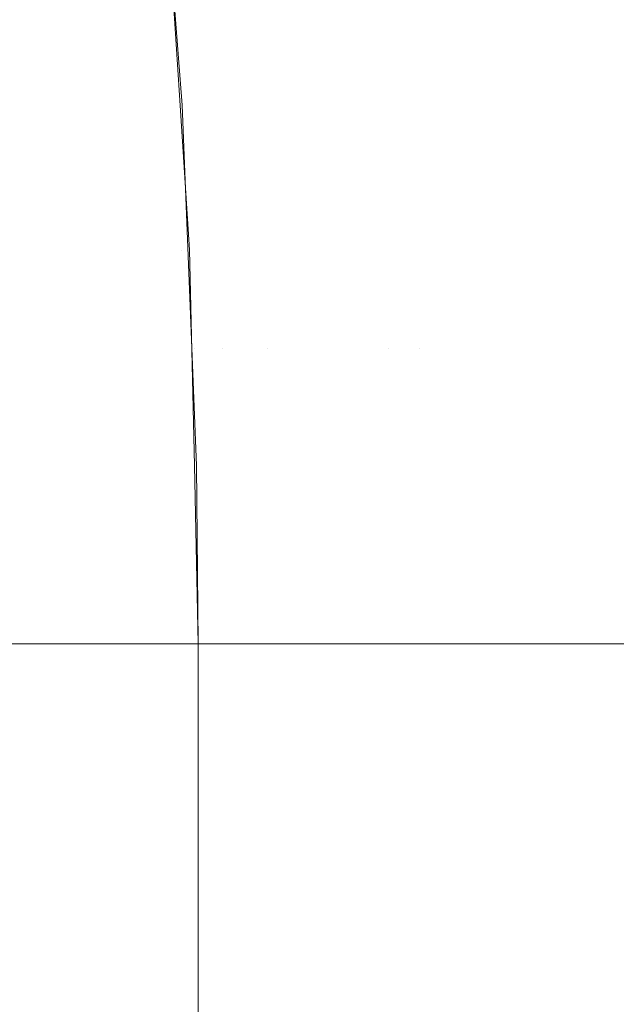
# Model space of a CAD drawing. Header units: centimetres. Extents: x -26.3 to 27.5, y 4.8 to 73.5.
# Tile 177 of 256: x -8.18852 to -8.18191, y 6.49622 to 6.50712. Entities that reach past the tile are written whole.
import ezdxf

# ---------------------------------------------------------------- set-up
doc = ezdxf.new("R2010")
doc.units = ezdxf.units.CM
doc.header["$LTSCALE"] = 2.54
doc.layers.add('Lucido design-1', color=7, linetype='Continuous')

# ---------------------------------------------------------------- blocks, each defined once
blk = doc.blocks.new('Gruppo-3-1')
at = {"color": 7, "linetype": 'Continuous', "lineweight": 9}
for points, invisible_edges in [([(-8.186918, 6.508927, -1479.714839), (-8.187033, 6.510157, -1479.514839), (-8.186715, 6.506173, -1479.514839)], 9), ([(-8.186739, 6.506752, -1479.513233), (-8.186715, 6.506173, -1479.514839), (-8.187033, 6.510157, -1479.514839), (-8.187006, 6.510014, -1479.513228)], 13), ([(-8.186918, 6.508927, -1515.814839), (-8.187033, 6.510157, -1515.614839), (-8.186715, 6.506173, -1515.614839)], 9), ([(-8.186739, 6.506752, -1515.613233), (-8.186715, 6.506173, -1515.614839), (-8.187033, 6.510157, -1515.614839), (-8.187006, 6.510014, -1515.613228)], 13), ([(-8.187006, 6.510014, -1479.513228), (-8.186967, 6.510014, -1479.511618), (-8.1867, 6.506752, -1479.511627), (-8.186739, 6.506752, -1479.513233)], 15), ([(-8.187006, 6.510014, -1515.613228), (-8.186967, 6.510014, -1515.611618), (-8.1867, 6.506752, -1515.611627), (-8.186739, 6.506752, -1515.613233)], 15), ([(-8.186636, 6.506752, -1479.510022), (-8.1867, 6.506752, -1479.511627), (-8.186967, 6.510014, -1479.511618), (-8.186903, 6.510014, -1479.510009)], 15), ([(-8.186636, 6.506752, -1515.610022), (-8.1867, 6.506752, -1515.611627), (-8.186967, 6.510014, -1515.611618), (-8.186903, 6.510014, -1515.610009)], 15), ([(-8.186903, 6.510014, -1479.510009), (-8.186812, 6.510014, -1479.508401), (-8.186546, 6.506752, -1479.508418), (-8.186636, 6.506752, -1479.510022)], 15), ([(-8.186903, 6.510014, -1515.610009), (-8.186812, 6.510014, -1515.608401), (-8.186546, 6.506752, -1515.608418), (-8.186636, 6.506752, -1515.610022)], 15), ([(-8.18643, 6.506752, -1479.506816), (-8.186546, 6.506752, -1479.508418), (-8.186812, 6.510014, -1479.508401), (-8.186696, 6.510014, -1479.506794)], 15), ([(-8.18643, 6.506752, -1515.606816), (-8.186546, 6.506752, -1515.608418), (-8.186812, 6.510014, -1515.608401), (-8.186696, 6.510014, -1515.606794)], 15), ([(-8.186696, 6.510014, -1479.506794), (-8.186555, 6.510014, -1479.50519), (-8.186288, 6.506752, -1479.505216), (-8.18643, 6.506752, -1479.506816)], 15), ([(-8.186696, 6.510014, -1515.606794), (-8.186555, 6.510014, -1515.60519), (-8.186288, 6.506752, -1515.605216), (-8.18643, 6.506752, -1515.606816)], 15), ([(-8.186121, 6.506752, -1479.503618), (-8.186288, 6.506752, -1479.505216), (-8.186555, 6.510014, -1479.50519), (-8.186387, 6.510014, -1479.503588)], 15), ([(-8.186121, 6.506752, -1515.603618), (-8.186288, 6.506752, -1515.605216), (-8.186555, 6.510014, -1515.60519), (-8.186387, 6.510014, -1515.603588)], 15), ([(-8.186387, 6.510014, -1479.503588), (-8.186194, 6.510014, -1479.50199), (-8.185929, 6.506752, -1479.502024), (-8.186121, 6.506752, -1479.503618)], 15), ([(-8.186387, 6.510014, -1515.603588), (-8.186194, 6.510014, -1515.60199), (-8.185929, 6.506752, -1515.602024), (-8.186121, 6.506752, -1515.603618)], 15), ([(-8.18571, 6.506752, -1479.500432), (-8.185929, 6.506752, -1479.502024), (-8.186194, 6.510014, -1479.50199), (-8.185975, 6.510014, -1479.500393)], 15), ([(-8.18571, 6.506752, -1515.600432), (-8.185929, 6.506752, -1515.602024), (-8.186194, 6.510014, -1515.60199), (-8.185975, 6.510014, -1515.600393)], 15), ([(-8.185975, 6.510014, -1479.500393), (-8.185731, 6.510014, -1479.498802), (-8.185467, 6.506752, -1479.498845), (-8.18571, 6.506752, -1479.500432)], 15), ([(-8.185975, 6.510014, -1515.600393), (-8.185731, 6.510014, -1515.598802), (-8.185467, 6.506752, -1515.598845), (-8.18571, 6.506752, -1515.600432)], 15), ([(-8.185198, 6.506752, -1479.49726), (-8.185467, 6.506752, -1479.498845), (-8.185731, 6.510014, -1479.498802), (-8.185461, 6.510014, -1479.497213)], 15), ([(-8.185198, 6.506752, -1515.59726), (-8.185467, 6.506752, -1515.598845), (-8.185731, 6.510014, -1515.598802), (-8.185461, 6.510014, -1515.597213)], 15), ([(-8.185461, 6.510014, -1479.497213), (-8.185166, 6.510014, -1479.495631), (-8.184903, 6.506752, -1479.495682), (-8.185198, 6.506752, -1479.49726)], 15), ([(-8.185461, 6.510014, -1515.597213), (-8.185166, 6.510014, -1515.595631), (-8.184903, 6.506752, -1515.595682), (-8.185198, 6.506752, -1515.59726)], 15), ([(-8.184584, 6.506752, -1479.494107), (-8.184903, 6.506752, -1479.495682), (-8.185166, 6.510014, -1479.495631), (-8.184845, 6.510014, -1479.494051)], 15), ([(-8.184584, 6.506752, -1515.594107), (-8.184903, 6.506752, -1515.595682), (-8.185166, 6.510014, -1515.595631), (-8.184845, 6.510014, -1515.594051)], 15), ([(-8.184845, 6.510014, -1479.494051), (-8.1845, 6.510014, -1479.49248), (-8.184239, 6.506752, -1479.492539), (-8.184584, 6.506752, -1479.494107)], 15), ([(-8.184845, 6.510014, -1515.594051), (-8.1845, 6.510014, -1515.59248), (-8.184239, 6.506752, -1515.592539), (-8.184584, 6.506752, -1515.594107)], 15), ([(-8.183869, 6.506752, -1479.490975), (-8.184239, 6.506752, -1479.492539), (-8.1845, 6.510014, -1479.49248), (-8.184128, 6.510014, -1479.490911)], 15), ([(-8.183869, 6.506752, -1515.590975), (-8.184239, 6.506752, -1515.592539), (-8.1845, 6.510014, -1515.59248), (-8.184128, 6.510014, -1515.590911)], 15), ([(-8.184128, 6.510014, -1479.490911), (-8.183733, 6.510014, -1479.489351), (-8.183474, 6.506752, -1479.489419), (-8.183869, 6.506752, -1479.490975)], 15), ([(-8.184128, 6.510014, -1515.590911), (-8.183733, 6.510014, -1515.589351), (-8.183474, 6.506752, -1515.589419), (-8.183869, 6.506752, -1515.590975)], 15), ([(-8.183054, 6.506752, -1479.487867), (-8.183474, 6.506752, -1479.489419), (-8.183733, 6.510014, -1479.489351), (-8.183311, 6.510014, -1479.487795)], 15), ([(-8.183054, 6.506752, -1515.587867), (-8.183474, 6.506752, -1515.589419), (-8.183733, 6.510014, -1515.589351), (-8.183311, 6.510014, -1515.587795)], 15), ([(-8.183311, 6.510014, -1479.487795), (-8.182866, 6.510014, -1479.486249), (-8.182609, 6.506752, -1479.486325), (-8.183054, 6.506752, -1479.487867)], 15), ([(-8.183311, 6.510014, -1515.587795), (-8.182866, 6.510014, -1515.586249), (-8.182609, 6.506752, -1515.586325), (-8.183054, 6.506752, -1515.587867)], 15), ([(-8.182139, 6.506752, -1479.484787), (-8.182609, 6.506752, -1479.486325), (-8.182866, 6.510014, -1479.486249), (-8.182395, 6.510014, -1479.484707)], 15), ([(-8.182139, 6.506752, -1515.584787), (-8.182609, 6.506752, -1515.586325), (-8.182866, 6.510014, -1515.586249), (-8.182395, 6.510014, -1515.584707)], 15), ([(-8.182395, 6.510014, -1479.484707), (-8.1819, 6.510014, -1479.483176), (-8.181646, 6.506752, -1479.483261), (-8.182139, 6.506752, -1479.484787)], 15), ([(-8.182395, 6.510014, -1515.584707), (-8.1819, 6.510014, -1515.583176), (-8.181646, 6.506752, -1515.583261), (-8.182139, 6.506752, -1515.584787)], 15), ([(-8.187713, 6.508858, -1479.727446), (-8.18743, 6.504539, -1479.727446), (-8.188035, 6.504513, -1479.731535), (-8.188316, 6.508805, -1479.731535)], 15), ([(-8.187713, 6.508858, -1515.827446), (-8.18743, 6.504539, -1515.827446), (-8.188035, 6.504513, -1515.831535), (-8.188316, 6.508805, -1515.831535)], 15), ([(-8.187278, 6.508896, -1479.723331), (-8.186993, 6.504558, -1479.723331), (-8.18743, 6.504539, -1479.727446), (-8.187713, 6.508858, -1479.727446)], 15), ([(-8.187278, 6.508896, -1515.823331), (-8.186993, 6.504558, -1515.823331), (-8.18743, 6.504539, -1515.827446), (-8.187713, 6.508858, -1515.827446)], 15), ([(-8.187013, 6.508919, -1479.719199), (-8.186728, 6.50457, -1479.719199), (-8.186993, 6.504558, -1479.723331), (-8.187278, 6.508896, -1479.723331)], 15), ([(-8.187013, 6.508919, -1515.819199), (-8.186728, 6.50457, -1515.819199), (-8.186993, 6.504558, -1515.823331), (-8.187278, 6.508896, -1515.823331)], 15), ([(-8.186728, 6.50457, -1479.719199), (-8.187013, 6.508919, -1479.719199), (-8.186918, 6.508928, -1479.714839), (-8.186737, 6.506171, -1479.714839)], 11), ([(-8.186728, 6.50457, -1515.819199), (-8.187013, 6.508919, -1515.819199), (-8.186918, 6.508928, -1515.814839), (-8.186737, 6.506171, -1515.814839)], 11), ([(-8.186715, 6.506173, -1479.514839), (-8.186737, 6.506171, -1479.714839), (-8.186918, 6.508927, -1479.714839)], 9), ([(-8.186715, 6.506173, -1515.614839), (-8.186737, 6.506171, -1515.814839), (-8.186918, 6.508927, -1515.814839)], 9), ([(-8.188316, 6.508805, -1479.731535), (-8.188035, 6.504513, -1479.731535), (-8.188808, 6.504479, -1479.735592), (-8.189087, 6.508738, -1479.735592)], 15), ([(-8.188316, 6.508805, -1515.831535), (-8.188035, 6.504513, -1515.831535), (-8.188808, 6.504479, -1515.835592), (-8.189087, 6.508738, -1515.835592)], 15), ([(-25.986537, 6.508431, -1479.015177), (-25.986537, 6.504573, -1479.014943), (27.113463, 6.504573, -1479.014943), (27.113463, 6.508431, -1479.015177)], 10), ([(-25.986537, 6.508431, -1515.115177), (-25.986537, 6.504573, -1515.114943), (27.113463, 6.504573, -1515.114943), (27.113463, 6.508431, -1515.115177)], 10), ([(-8.186739, 6.506752, -1479.513233), (-8.1867, 6.506752, -1479.511627), (-8.18654, 6.503484, -1479.511632), (-8.186578, 6.503484, -1479.513235)], 15), ([(-8.186715, 6.506173, -1479.514839), (-8.186739, 6.506752, -1479.513233), (-8.186578, 6.503484, -1479.513235)], 11), ([(-8.186739, 6.506752, -1515.613233), (-8.1867, 6.506752, -1515.611627), (-8.18654, 6.503484, -1515.611632), (-8.186578, 6.503484, -1515.613235)], 15), ([(-8.186715, 6.506173, -1515.614839), (-8.186739, 6.506752, -1515.613233), (-8.186578, 6.503484, -1515.613235)], 11), ([(-8.186475, 6.503484, -1479.510029), (-8.18654, 6.503484, -1479.511632), (-8.1867, 6.506752, -1479.511627), (-8.186636, 6.506752, -1479.510022)], 15), ([(-8.186475, 6.503484, -1515.610029), (-8.18654, 6.503484, -1515.611632), (-8.1867, 6.506752, -1515.611627), (-8.186636, 6.506752, -1515.610022)], 15), ([(-8.186636, 6.506752, -1479.510022), (-8.186546, 6.506752, -1479.508418), (-8.186385, 6.503484, -1479.508429), (-8.186475, 6.503484, -1479.510029)], 15), ([(-8.186636, 6.506752, -1515.610022), (-8.186546, 6.506752, -1515.608418), (-8.186385, 6.503484, -1515.608429), (-8.186475, 6.503484, -1515.610029)], 15), ([(-8.18627, 6.503484, -1479.506829), (-8.186385, 6.503484, -1479.508429), (-8.186546, 6.506752, -1479.508418), (-8.18643, 6.506752, -1479.506816)], 15), ([(-8.18627, 6.503484, -1515.606829), (-8.186385, 6.503484, -1515.608429), (-8.186546, 6.506752, -1515.608418), (-8.18643, 6.506752, -1515.606816)], 15), ([(-8.18643, 6.506752, -1479.506816), (-8.186288, 6.506752, -1479.505216), (-8.186129, 6.503484, -1479.505232), (-8.18627, 6.503484, -1479.506829)], 15), ([(-8.18643, 6.506752, -1515.606816), (-8.186288, 6.506752, -1515.605216), (-8.186129, 6.503484, -1515.605232), (-8.18627, 6.503484, -1515.606829)], 15), ([(-8.185962, 6.503484, -1479.503636), (-8.186129, 6.503484, -1479.505232), (-8.186288, 6.506752, -1479.505216), (-8.186121, 6.506752, -1479.503618)], 15), ([(-8.185962, 6.503484, -1515.603636), (-8.186129, 6.503484, -1515.605232), (-8.186288, 6.506752, -1515.605216), (-8.186121, 6.506752, -1515.603618)], 15), ([(-8.186121, 6.506752, -1479.503618), (-8.185929, 6.506752, -1479.502024), (-8.185769, 6.503484, -1479.502044), (-8.185962, 6.503484, -1479.503636)], 15), ([(-8.186121, 6.506752, -1515.603618), (-8.185929, 6.506752, -1515.602024), (-8.185769, 6.503484, -1515.602044), (-8.185962, 6.503484, -1515.603636)], 15), ([(-8.185552, 6.503484, -1479.500455), (-8.185769, 6.503484, -1479.502044), (-8.185929, 6.506752, -1479.502024), (-8.18571, 6.506752, -1479.500432)], 15), ([(-8.185552, 6.503484, -1515.600455), (-8.185769, 6.503484, -1515.602044), (-8.185929, 6.506752, -1515.602024), (-8.18571, 6.506752, -1515.600432)], 15), ([(-8.18571, 6.506752, -1479.500432), (-8.185467, 6.506752, -1479.498845), (-8.185308, 6.503484, -1479.49887), (-8.185552, 6.503484, -1479.500455)], 15), ([(-8.18571, 6.506752, -1515.600432), (-8.185467, 6.506752, -1515.598845), (-8.185308, 6.503484, -1515.59887), (-8.185552, 6.503484, -1515.600455)], 15), ([(-8.18504, 6.503484, -1479.497288), (-8.185308, 6.503484, -1479.49887), (-8.185467, 6.506752, -1479.498845), (-8.185198, 6.506752, -1479.49726)], 15), ([(-8.18504, 6.503484, -1515.597288), (-8.185308, 6.503484, -1515.59887), (-8.185467, 6.506752, -1515.598845), (-8.185198, 6.506752, -1515.59726)], 15), ([(-8.185198, 6.506752, -1479.49726), (-8.184903, 6.506752, -1479.495682), (-8.184746, 6.503484, -1479.495713), (-8.18504, 6.503484, -1479.497288)], 15), ([(-8.185198, 6.506752, -1515.59726), (-8.184903, 6.506752, -1515.595682), (-8.184746, 6.503484, -1515.595713), (-8.18504, 6.503484, -1515.597288)], 15), ([(-8.184426, 6.503484, -1479.49414), (-8.184746, 6.503484, -1479.495713), (-8.184903, 6.506752, -1479.495682), (-8.184584, 6.506752, -1479.494107)], 15), ([(-8.184426, 6.503484, -1515.59414), (-8.184746, 6.503484, -1515.595713), (-8.184903, 6.506752, -1515.595682), (-8.184584, 6.506752, -1515.594107)], 15), ([(-8.184584, 6.506752, -1479.494107), (-8.184239, 6.506752, -1479.492539), (-8.184082, 6.503484, -1479.492575), (-8.184426, 6.503484, -1479.49414)], 15), ([(-8.184584, 6.506752, -1515.594107), (-8.184239, 6.506752, -1515.592539), (-8.184082, 6.503484, -1515.592575), (-8.184426, 6.503484, -1515.59414)], 15), ([(-8.183713, 6.503484, -1479.491013), (-8.184082, 6.503484, -1479.492575), (-8.184239, 6.506752, -1479.492539), (-8.183869, 6.506752, -1479.490975)], 15), ([(-8.183713, 6.503484, -1515.591013), (-8.184082, 6.503484, -1515.592575), (-8.184239, 6.506752, -1515.592539), (-8.183869, 6.506752, -1515.590975)], 15), ([(-8.183869, 6.506752, -1479.490975), (-8.183474, 6.506752, -1479.489419), (-8.183319, 6.503484, -1479.48946), (-8.183713, 6.503484, -1479.491013)], 15), ([(-8.183869, 6.506752, -1515.590975), (-8.183474, 6.506752, -1515.589419), (-8.183319, 6.503484, -1515.58946), (-8.183713, 6.503484, -1515.591013)], 15), ([(-8.182899, 6.503484, -1479.48791), (-8.183319, 6.503484, -1479.48946), (-8.183474, 6.506752, -1479.489419), (-8.183054, 6.506752, -1479.487867)], 15), ([(-8.182899, 6.503484, -1515.58791), (-8.183319, 6.503484, -1515.58946), (-8.183474, 6.506752, -1515.589419), (-8.183054, 6.506752, -1515.587867)], 15), ([(-8.183054, 6.506752, -1479.487867), (-8.182609, 6.506752, -1479.486325), (-8.182456, 6.503484, -1479.486371), (-8.182899, 6.503484, -1479.48791)], 15), ([(-8.183054, 6.506752, -1515.587867), (-8.182609, 6.506752, -1515.586325), (-8.182456, 6.503484, -1515.586371), (-8.182899, 6.503484, -1515.58791)], 15), ([(-8.181986, 6.503484, -1479.484835), (-8.182456, 6.503484, -1479.486371), (-8.182609, 6.506752, -1479.486325), (-8.182139, 6.506752, -1479.484787)], 15), ([(-8.181986, 6.503484, -1515.584835), (-8.182456, 6.503484, -1515.586371), (-8.182609, 6.506752, -1515.586325), (-8.182139, 6.506752, -1515.584787)], 15), ([(-8.182139, 6.506752, -1479.484787), (-8.181646, 6.506752, -1479.483261), (-8.181494, 6.503484, -1479.483311), (-8.181986, 6.503484, -1479.484835)], 15), ([(-8.182139, 6.506752, -1515.584787), (-8.181646, 6.506752, -1515.583261), (-8.181494, 6.503484, -1515.583311), (-8.181986, 6.503484, -1515.584835)], 15), ([(-8.186633, 6.504574, -1479.714839), (-8.186737, 6.506171, -1479.714839), (-8.186715, 6.506173, -1479.514839)], 10), ([(-8.186633, 6.504574, -1515.814839), (-8.186737, 6.506171, -1515.814839), (-8.186715, 6.506173, -1515.614839)], 10), ([(-8.186737, 6.506171, -1479.714839), (-8.186633, 6.504574, -1479.714839), (-8.186728, 6.50457, -1479.719199)], 10), ([(-8.186737, 6.506171, -1515.814839), (-8.186633, 6.504574, -1515.814839), (-8.186728, 6.50457, -1515.819199)], 10), ([(-8.186715, 6.506173, -1479.514839), (-8.186608, 6.503483, -1479.514839), (-8.186633, 6.504574, -1479.714839)], 10), ([(-8.186578, 6.503484, -1479.513235), (-8.186608, 6.503483, -1479.514839), (-8.186715, 6.506173, -1479.514839)], 9), ([(-8.186715, 6.506173, -1515.614839), (-8.186608, 6.503483, -1515.614839), (-8.186633, 6.504574, -1515.814839)], 10), ([(-8.186578, 6.503484, -1515.613235), (-8.186608, 6.503483, -1515.614839), (-8.186715, 6.506173, -1515.614839)], 9), ([(27.113463, 6.504128, -1479.014916), (27.113463, 6.504573, -1479.014943), (-25.986537, 6.504573, -1479.014943), (-25.986537, 6.504128, -1479.014916)], 10), ([(27.113463, 6.504128, -1515.114916), (27.113463, 6.504573, -1515.114943), (-25.986537, 6.504573, -1515.114943), (-25.986537, 6.504128, -1515.114916)], 10), ([(-8.188035, 6.504513, -1479.731535), (-8.187941, 6.500212, -1479.731535), (-8.188715, 6.500212, -1479.735592), (-8.188808, 6.504479, -1479.735592)], 13), ([(-8.188035, 6.504513, -1515.831535), (-8.187941, 6.500212, -1515.831535), (-8.188715, 6.500212, -1515.835592), (-8.188808, 6.504479, -1515.835592)], 13), ([(-8.18743, 6.504539, -1479.727446), (-8.187335, 6.500212, -1479.727446), (-8.187941, 6.500212, -1479.731535), (-8.188035, 6.504513, -1479.731535)], 13), ([(-8.18743, 6.504539, -1515.827446), (-8.187335, 6.500212, -1515.827446), (-8.187941, 6.500212, -1515.831535), (-8.188035, 6.504513, -1515.831535)], 13), ([(-8.186993, 6.504558, -1479.723331), (-8.186899, 6.500212, -1479.723331), (-8.187335, 6.500212, -1479.727446), (-8.18743, 6.504539, -1479.727446)], 13), ([(-8.186993, 6.504558, -1515.823331), (-8.186899, 6.500212, -1515.823331), (-8.187335, 6.500212, -1515.827446), (-8.18743, 6.504539, -1515.827446)], 13), ([(-8.186728, 6.50457, -1479.719199), (-8.186632, 6.500212, -1479.719199), (-8.186899, 6.500212, -1479.723331), (-8.186993, 6.504558, -1479.723331)], 13), ([(-8.186728, 6.50457, -1515.819199), (-8.186632, 6.500212, -1515.819199), (-8.186899, 6.500212, -1515.823331), (-8.186993, 6.504558, -1515.823331)], 13), ([(-8.186632, 6.500212, -1479.719199), (-8.186728, 6.50457, -1479.719199), (-8.186633, 6.504574, -1479.714839), (-8.18658, 6.502184, -1479.714839)], 11), ([(-8.186632, 6.500212, -1515.819199), (-8.186728, 6.50457, -1515.819199), (-8.186633, 6.504574, -1515.814839), (-8.18658, 6.502184, -1515.814839)], 11), ([(-8.18658, 6.502184, -1479.714839), (-8.186633, 6.504574, -1479.714839), (-8.186608, 6.503483, -1479.514839)], 10), ([(-8.18658, 6.502184, -1515.814839), (-8.186633, 6.504574, -1515.814839), (-8.186608, 6.503483, -1515.614839)], 10), ([(-25.986537, 6.504128, -1479.014916), (-25.986537, 6.500212, -1479.014839), (27.113463, 6.500212, -1479.014839), (27.113463, 6.504128, -1479.014916)], 8), ([(-25.986537, 6.504128, -1515.114916), (-25.986537, 6.500212, -1515.114839), (27.113463, 6.500212, -1515.114839), (27.113463, 6.504128, -1515.114916)], 8), ([(-8.186557, 6.502184, -1479.514839), (-8.186608, 6.503483, -1479.514839), (-8.186578, 6.503484, -1479.513235)], 10), ([(-8.186557, 6.502184, -1515.614839), (-8.186608, 6.503483, -1515.614839), (-8.186578, 6.503484, -1515.613235)], 10), ([(-8.186608, 6.503483, -1479.514839), (-8.186557, 6.502184, -1479.514839), (-8.18658, 6.502184, -1479.714839)], 10), ([(-8.186608, 6.503483, -1515.614839), (-8.186557, 6.502184, -1515.614839), (-8.18658, 6.502184, -1515.814839)], 10), ([(-8.186557, 6.502184, -1479.514839), (-8.186578, 6.503484, -1479.513235), (-8.186513, 6.500212, -1479.513236)], 11), ([(-8.186578, 6.503484, -1479.513235), (-8.18654, 6.503484, -1479.511632), (-8.18649, 6.500212, -1479.511764), (-8.186513, 6.500212, -1479.513236)], 11), ([(-8.186557, 6.502184, -1515.614839), (-8.186578, 6.503484, -1515.613235), (-8.186513, 6.500212, -1515.613236)], 11), ([(-8.186578, 6.503484, -1515.613235), (-8.18654, 6.503484, -1515.611632), (-8.18649, 6.500212, -1515.611764), (-8.186513, 6.500212, -1515.613236)], 11), ([(-8.186401, 6.500212, -1479.510033), (-8.18649, 6.500212, -1479.511764), (-8.18654, 6.503484, -1479.511632), (-8.186475, 6.503484, -1479.510029)], 14), ([(-8.186401, 6.500212, -1515.610033), (-8.18649, 6.500212, -1515.611764), (-8.18654, 6.503484, -1515.611632), (-8.186475, 6.503484, -1515.610029)], 14), ([(-8.186475, 6.503484, -1479.510029), (-8.186385, 6.503484, -1479.508429), (-8.186276, 6.500212, -1479.507619), (-8.186401, 6.500212, -1479.510033)], 11), ([(-8.186475, 6.503484, -1515.610029), (-8.186385, 6.503484, -1515.608429), (-8.186276, 6.500212, -1515.607619), (-8.186401, 6.500212, -1515.610033)], 11), ([(-8.186276, 6.500212, -1479.507619), (-8.186385, 6.503484, -1479.508429), (-8.18627, 6.503484, -1479.506829)], 11), ([(-8.186276, 6.500212, -1515.607619), (-8.186385, 6.503484, -1515.608429), (-8.18627, 6.503484, -1515.606829)], 11), ([(-8.18627, 6.503484, -1479.506829), (-8.186129, 6.503484, -1479.505232), (-8.186054, 6.500212, -1479.505239), (-8.186276, 6.500212, -1479.507619)], 11), ([(-8.18627, 6.503484, -1515.606829), (-8.186129, 6.503484, -1515.605232), (-8.186054, 6.500212, -1515.605239), (-8.186276, 6.500212, -1515.607619)], 11), ([(-8.18589, 6.500212, -1479.503482), (-8.186054, 6.500212, -1479.505239), (-8.186129, 6.503484, -1479.505232), (-8.185962, 6.503484, -1479.503636)], 14), ([(-8.18589, 6.500212, -1515.603482), (-8.186054, 6.500212, -1515.605239), (-8.186129, 6.503484, -1515.605232), (-8.185962, 6.503484, -1515.603636)], 14), ([(-8.18589, 6.500212, -1479.503482), (-8.185962, 6.503484, -1479.503636), (-8.185769, 6.503484, -1479.502044)], 11), ([(-8.18589, 6.500212, -1515.603482), (-8.185962, 6.503484, -1515.603636), (-8.185769, 6.503484, -1515.602044)], 11), ([(-8.185769, 6.503484, -1479.502044), (-8.185697, 6.500212, -1479.502054), (-8.18589, 6.500212, -1479.503482)], 9), ([(-8.185769, 6.503484, -1515.602044), (-8.185697, 6.500212, -1515.602054), (-8.18589, 6.500212, -1515.603482)], 9), ([(-8.185332, 6.500212, -1479.499361), (-8.185697, 6.500212, -1479.502054), (-8.185769, 6.503484, -1479.502044), (-8.185552, 6.503484, -1479.500455)], 14), ([(-8.185332, 6.500212, -1515.599361), (-8.185697, 6.500212, -1515.602054), (-8.185769, 6.503484, -1515.602044), (-8.185552, 6.503484, -1515.600455)], 14), ([(-8.185552, 6.503484, -1479.500455), (-8.185308, 6.503484, -1479.49887), (-8.185332, 6.500212, -1479.499361)], 11), ([(-8.185552, 6.503484, -1515.600455), (-8.185308, 6.503484, -1515.59887), (-8.185332, 6.500212, -1515.599361)], 11), ([(-8.184966, 6.500212, -1479.497302), (-8.185332, 6.500212, -1479.499361), (-8.185308, 6.503484, -1479.49887), (-8.18504, 6.503484, -1479.497288)], 14), ([(-8.184966, 6.500212, -1515.597302), (-8.185332, 6.500212, -1515.599361), (-8.185308, 6.503484, -1515.59887), (-8.18504, 6.503484, -1515.597288)], 14), ([(-8.18504, 6.503484, -1479.497288), (-8.184746, 6.503484, -1479.495713), (-8.184603, 6.500212, -1479.495264), (-8.184966, 6.500212, -1479.497302)], 11), ([(-8.18504, 6.503484, -1515.597288), (-8.184746, 6.503484, -1515.595713), (-8.184603, 6.500212, -1515.595264), (-8.184966, 6.500212, -1515.597302)], 11), ([(-8.184603, 6.500212, -1479.495264), (-8.184746, 6.503484, -1479.495713), (-8.184426, 6.503484, -1479.49414)], 11), ([(-8.184603, 6.500212, -1515.595264), (-8.184746, 6.503484, -1515.595713), (-8.184426, 6.503484, -1515.59414)], 11), ([(-8.184426, 6.503484, -1479.49414), (-8.184357, 6.500212, -1479.494155), (-8.184603, 6.500212, -1479.495264)], 9), ([(-8.184426, 6.503484, -1515.59414), (-8.184357, 6.500212, -1515.594155), (-8.184603, 6.500212, -1515.595264)], 9), ([(-8.184426, 6.503484, -1479.49414), (-8.184082, 6.503484, -1479.492575), (-8.184011, 6.500212, -1479.492591), (-8.184357, 6.500212, -1479.494155)], 11), ([(-8.184426, 6.503484, -1515.59414), (-8.184082, 6.503484, -1515.592575), (-8.184011, 6.500212, -1515.592591), (-8.184357, 6.500212, -1515.594155)], 11), ([(-8.184082, 6.503484, -1479.492575), (-8.183713, 6.503484, -1479.491013), (-8.183702, 6.500212, -1479.491197)], 11), ([(-8.183702, 6.500212, -1479.491197), (-8.184011, 6.500212, -1479.492591), (-8.184082, 6.503484, -1479.492575)], 10), ([(-8.184082, 6.503484, -1515.592575), (-8.183713, 6.503484, -1515.591013), (-8.183702, 6.500212, -1515.591197)], 11), ([(-8.183702, 6.500212, -1515.591197), (-8.184011, 6.500212, -1515.592591), (-8.184082, 6.503484, -1515.592575)], 10), ([(-8.183713, 6.503484, -1479.491013), (-8.183319, 6.503484, -1479.48946), (-8.183246, 6.500212, -1479.489479), (-8.183702, 6.500212, -1479.491197)], 11), ([(-8.183713, 6.503484, -1515.591013), (-8.183319, 6.503484, -1515.58946), (-8.183246, 6.500212, -1515.589479), (-8.183702, 6.500212, -1515.591197)], 11), ([(-8.182633, 6.500212, -1479.487167), (-8.183246, 6.500212, -1479.489479), (-8.183319, 6.503484, -1479.48946), (-8.182899, 6.503484, -1479.48791)], 14), ([(-8.182633, 6.500212, -1515.587167), (-8.183246, 6.500212, -1515.589479), (-8.183319, 6.503484, -1515.58946), (-8.182899, 6.503484, -1515.58791)], 14), ([(-8.182899, 6.503484, -1479.48791), (-8.182456, 6.503484, -1479.486371), (-8.182633, 6.500212, -1479.487167)], 11), ([(-8.182899, 6.503484, -1515.58791), (-8.182456, 6.503484, -1515.586371), (-8.182633, 6.500212, -1515.587167)], 11), ([(-8.181915, 6.500212, -1479.484858), (-8.182633, 6.500212, -1479.487167), (-8.182456, 6.503484, -1479.486371), (-8.181986, 6.503484, -1479.484835)], 14), ([(-8.181915, 6.500212, -1515.584858), (-8.182633, 6.500212, -1515.587167), (-8.182456, 6.503484, -1515.586371), (-8.181986, 6.503484, -1515.584835)], 14), ([(-8.181986, 6.503484, -1479.484835), (-8.181494, 6.503484, -1479.483311), (-8.181394, 6.500212, -1479.483182), (-8.181915, 6.500212, -1479.484858)], 11), ([(-8.181986, 6.503484, -1515.584835), (-8.181494, 6.503484, -1515.583311), (-8.181394, 6.500212, -1515.583182), (-8.181915, 6.500212, -1515.584858)], 11), ([(-8.18658, 6.502184, -1479.714839), (-8.186537, 6.500212, -1479.714839), (-8.186632, 6.500212, -1479.719199)], 8), ([(-8.18658, 6.502184, -1515.814839), (-8.186537, 6.500212, -1515.814839), (-8.186632, 6.500212, -1515.819199)], 8), ([(-8.186537, 6.500212, -1479.514839), (-8.186537, 6.500212, -1479.714839), (-8.18658, 6.502184, -1479.714839)], 8), ([(-8.18658, 6.502184, -1479.714839), (-8.186557, 6.502184, -1479.514839), (-8.186537, 6.500212, -1479.514839)], 9), ([(-8.18658, 6.502184, -1515.814839), (-8.186557, 6.502184, -1515.614839), (-8.186537, 6.500212, -1515.614839)], 9), ([(-8.186537, 6.500212, -1515.614839), (-8.186537, 6.500212, -1515.814839), (-8.18658, 6.502184, -1515.814839)], 8), ([(-8.186513, 6.500212, -1479.513236), (-8.186537, 6.500212, -1479.514839), (-8.186557, 6.502184, -1479.514839)], 8), ([(-8.186513, 6.500212, -1515.613236), (-8.186537, 6.500212, -1515.614839), (-8.186557, 6.502184, -1515.614839)], 8), ([(-8.188148, 5.300212, -1479.732716), (-8.18873, 5.300212, -1479.735589), (-8.188715, 6.500212, -1479.735592)], 10), ([(-8.188148, 5.300212, -1515.832716), (-8.18873, 5.300212, -1515.835589), (-8.188715, 6.500212, -1515.835592)], 10), ([(-8.188715, 6.500212, -1479.735592), (-8.187941, 6.500212, -1479.731535), (-8.188148, 5.300212, -1479.732716)], 10), ([(-8.188715, 6.500212, -1515.835592), (-8.187941, 6.500212, -1515.831535), (-8.188148, 5.300212, -1515.832716)], 10), ([(-8.187941, 6.500212, -1479.731535), (-8.187958, 5.300212, -1479.731532), (-8.188148, 5.300212, -1479.732716)], 9), ([(-8.187941, 6.500212, -1515.831535), (-8.187958, 5.300212, -1515.831532), (-8.188148, 5.300212, -1515.832716)], 9), ([(-8.187511, 5.300212, -1479.728758), (-8.187958, 5.300212, -1479.731532), (-8.187941, 6.500212, -1479.731535)], 10), ([(-8.187511, 5.300212, -1515.828758), (-8.187958, 5.300212, -1515.831532), (-8.187941, 6.500212, -1515.831535)], 10), ([(-8.187941, 6.500212, -1479.731535), (-8.187335, 6.500212, -1479.727446), (-8.187511, 5.300212, -1479.728758)], 10), ([(-8.187941, 6.500212, -1515.831535), (-8.187335, 6.500212, -1515.827446), (-8.187511, 5.300212, -1515.828758)], 10), ([(-8.187335, 6.500212, -1479.727446), (-8.187353, 5.300212, -1479.727444), (-8.187511, 5.300212, -1479.728758)], 9), ([(-8.187335, 6.500212, -1515.827446), (-8.187353, 5.300212, -1515.827444), (-8.187511, 5.300212, -1515.828758)], 9), ([(-8.187033, 5.300212, -1479.724784), (-8.187353, 5.300212, -1479.727444), (-8.187335, 6.500212, -1479.727446)], 10), ([(-8.187033, 5.300212, -1515.824784), (-8.187353, 5.300212, -1515.827444), (-8.187335, 6.500212, -1515.827446)], 10), ([(-8.187335, 6.500212, -1479.727446), (-8.186899, 6.500212, -1479.723331), (-8.187033, 5.300212, -1479.724784)], 10), ([(-8.187335, 6.500212, -1515.827446), (-8.186899, 6.500212, -1515.823331), (-8.187033, 5.300212, -1515.824784)], 10), ([(-8.186899, 6.500212, -1479.723331), (-8.186917, 5.300212, -1479.72333), (-8.187033, 5.300212, -1479.724784)], 9), ([(-8.186899, 6.500212, -1515.823331), (-8.186917, 5.300212, -1515.82333), (-8.187033, 5.300212, -1515.824784)], 9), ([(-8.186715, 5.300212, -1479.7208), (-8.186917, 5.300212, -1479.72333), (-8.186899, 6.500212, -1479.723331)], 10), ([(-8.186715, 5.300212, -1515.8208), (-8.186917, 5.300212, -1515.82333), (-8.186899, 6.500212, -1515.823331)], 10), ([(-8.186899, 6.500212, -1479.723331), (-8.186632, 6.500212, -1479.719199), (-8.186715, 5.300212, -1479.7208)], 10), ([(-8.186899, 6.500212, -1515.823331), (-8.186632, 6.500212, -1515.819199), (-8.186715, 5.300212, -1515.8208)], 10), ([(-8.186632, 6.500212, -1479.719199), (-8.186652, 5.300212, -1479.719198), (-8.186715, 5.300212, -1479.7208)], 9), ([(-8.186632, 6.500212, -1515.819199), (-8.186652, 5.300212, -1515.819198), (-8.186715, 5.300212, -1515.8208)], 9), ([(-8.186557, 5.300212, -1479.716811), (-8.186652, 5.300212, -1479.719198), (-8.186632, 6.500212, -1479.719199)], 10), ([(-8.186557, 5.300212, -1515.816811), (-8.186652, 5.300212, -1515.819198), (-8.186632, 6.500212, -1515.819199)], 10), ([(-8.186632, 6.500212, -1479.719199), (-8.186537, 6.500212, -1479.714839), (-8.186557, 5.300212, -1479.716811)], 10), ([(-8.186632, 6.500212, -1515.819199), (-8.186537, 6.500212, -1515.814839), (-8.186557, 5.300212, -1515.816811)], 10), ([(-8.186537, 6.500212, -1479.714839), (-8.186537, 5.300212, -1479.714839), (-8.186557, 5.300212, -1479.716811)], 8), ([(-8.186537, 6.500212, -1515.814839), (-8.186537, 5.300212, -1515.814839), (-8.186557, 5.300212, -1515.816811)], 8), ([(-8.186472, 5.300212, -1479.511765), (-8.186536, 5.300212, -1479.514294), (-8.186537, 6.500212, -1479.514839), (-8.186513, 6.500212, -1479.513236)], 10), ([(-8.186536, 5.300212, -1479.514294), (-8.186537, 5.300212, -1479.514839), (-8.186537, 6.500212, -1479.514839)], 8), ([(-8.186472, 5.300212, -1515.611765), (-8.186536, 5.300212, -1515.614294), (-8.186537, 6.500212, -1515.614839), (-8.186513, 6.500212, -1515.613236)], 10), ([(-8.186536, 5.300212, -1515.614294), (-8.186537, 5.300212, -1515.614839), (-8.186537, 6.500212, -1515.614839)], 8), ([(-8.186513, 6.500212, -1479.513236), (-8.18649, 6.500212, -1479.511764), (-8.186472, 5.300212, -1479.511765)], 10), ([(-8.186513, 6.500212, -1515.613236), (-8.18649, 6.500212, -1515.611764), (-8.186472, 5.300212, -1515.611765)], 10), ([(-8.18649, 6.500212, -1479.511764), (-8.186401, 6.500212, -1479.510033), (-8.186437, 5.300212, -1479.510364)], 10), ([(-8.186437, 5.300212, -1479.510364), (-8.186472, 5.300212, -1479.511765), (-8.18649, 6.500212, -1479.511764)], 10), ([(-8.18649, 6.500212, -1515.611764), (-8.186401, 6.500212, -1515.610033), (-8.186437, 5.300212, -1515.610364)], 10), ([(-8.186437, 5.300212, -1515.610364), (-8.186472, 5.300212, -1515.611765), (-8.18649, 6.500212, -1515.611764)], 10), ([(-8.186258, 5.300212, -1479.50762), (-8.186437, 5.300212, -1479.510364), (-8.186401, 6.500212, -1479.510033)], 10), ([(-8.186258, 5.300212, -1515.60762), (-8.186437, 5.300212, -1515.610364), (-8.186401, 6.500212, -1515.610033)], 10), ([(-8.186401, 6.500212, -1479.510033), (-8.186276, 6.500212, -1479.507619), (-8.186258, 5.300212, -1479.50762)], 10), ([(-8.186401, 6.500212, -1515.610033), (-8.186276, 6.500212, -1515.607619), (-8.186258, 5.300212, -1515.60762)], 10), ([(-8.186276, 6.500212, -1479.507619), (-8.186054, 6.500212, -1479.505239), (-8.186171, 5.300212, -1479.506289)], 10), ([(-8.186171, 5.300212, -1479.506289), (-8.186258, 5.300212, -1479.50762), (-8.186276, 6.500212, -1479.507619)], 10), ([(-8.186276, 6.500212, -1515.607619), (-8.186054, 6.500212, -1515.605239), (-8.186171, 5.300212, -1515.606289)], 10), ([(-8.186171, 5.300212, -1515.606289), (-8.186258, 5.300212, -1515.60762), (-8.186276, 6.500212, -1515.607619)], 10), ([(-8.185873, 5.300212, -1479.503484), (-8.186171, 5.300212, -1479.506289), (-8.186054, 6.500212, -1479.505239)], 10), ([(-8.185873, 5.300212, -1515.603484), (-8.186171, 5.300212, -1515.606289), (-8.186054, 6.500212, -1515.605239)], 10), ([(-8.186054, 6.500212, -1479.505239), (-8.18589, 6.500212, -1479.503482), (-8.185873, 5.300212, -1479.503484)], 10), ([(-8.186054, 6.500212, -1515.605239), (-8.18589, 6.500212, -1515.603482), (-8.185873, 5.300212, -1515.603484)], 10), ([(-8.18589, 6.500212, -1479.503482), (-8.185697, 6.500212, -1479.502054), (-8.185739, 5.300212, -1479.502225)], 10), ([(-8.185739, 5.300212, -1479.502225), (-8.185873, 5.300212, -1479.503484), (-8.18589, 6.500212, -1479.503482)], 10), ([(-8.18589, 6.500212, -1515.603482), (-8.185697, 6.500212, -1515.602054), (-8.185739, 5.300212, -1515.602225)], 10), ([(-8.185739, 5.300212, -1515.602225), (-8.185873, 5.300212, -1515.603484), (-8.18589, 6.500212, -1515.603482)], 10), ([(-8.185315, 5.300212, -1479.499364), (-8.185739, 5.300212, -1479.502225), (-8.185697, 6.500212, -1479.502054)], 10), ([(-8.185315, 5.300212, -1515.599364), (-8.185739, 5.300212, -1515.602225), (-8.185697, 6.500212, -1515.602054)], 10), ([(-8.185697, 6.500212, -1479.502054), (-8.185332, 6.500212, -1479.499361), (-8.185315, 5.300212, -1479.499364)], 10), ([(-8.185697, 6.500212, -1515.602054), (-8.185332, 6.500212, -1515.599361), (-8.185315, 5.300212, -1515.599364)], 10), ([(-8.185332, 6.500212, -1479.499361), (-8.184966, 6.500212, -1479.497302), (-8.18514, 5.300212, -1479.498178)], 10), ([(-8.18514, 5.300212, -1479.498178), (-8.185315, 5.300212, -1479.499364), (-8.185332, 6.500212, -1479.499361)], 10), ([(-8.185332, 6.500212, -1515.599361), (-8.184966, 6.500212, -1515.597302), (-8.18514, 5.300212, -1515.598178)], 10), ([(-8.18514, 5.300212, -1515.598178), (-8.185315, 5.300212, -1515.599364), (-8.185332, 6.500212, -1515.599361)], 10), ([(-8.184586, 5.300212, -1479.495267), (-8.18514, 5.300212, -1479.498178), (-8.184966, 6.500212, -1479.497302)], 10), ([(-8.184586, 5.300212, -1515.595267), (-8.18514, 5.300212, -1515.598178), (-8.184966, 6.500212, -1515.597302)], 10), ([(-8.184966, 6.500212, -1479.497302), (-8.184603, 6.500212, -1479.495264), (-8.184586, 5.300212, -1479.495267)], 10), ([(-8.184966, 6.500212, -1515.597302), (-8.184603, 6.500212, -1515.595264), (-8.184586, 5.300212, -1515.595267)], 10), ([(-8.184603, 6.500212, -1479.495264), (-8.184357, 6.500212, -1479.494155), (-8.184375, 5.300212, -1479.494156)], 10), ([(-8.184375, 5.300212, -1479.494156), (-8.184586, 5.300212, -1479.495267), (-8.184603, 6.500212, -1479.495264)], 10), ([(-8.184603, 6.500212, -1515.595264), (-8.184357, 6.500212, -1515.594155), (-8.184375, 5.300212, -1515.594156)], 10), ([(-8.184375, 5.300212, -1515.594156), (-8.184586, 5.300212, -1515.595267), (-8.184603, 6.500212, -1515.595264)], 10), ([(-8.184375, 5.300212, -1479.494156), (-8.184357, 6.500212, -1479.494155), (-8.184011, 6.500212, -1479.492591)], 9), ([(-8.184011, 6.500212, -1479.492591), (-8.183687, 5.300212, -1479.491201), (-8.184375, 5.300212, -1479.494156)], 9), ([(-8.184375, 5.300212, -1515.594156), (-8.184357, 6.500212, -1515.594155), (-8.184011, 6.500212, -1515.592591)], 9), ([(-8.184011, 6.500212, -1515.592591), (-8.183687, 5.300212, -1515.591201), (-8.184375, 5.300212, -1515.594156)], 9), ([(-8.184011, 6.500212, -1479.492591), (-8.183702, 6.500212, -1479.491197), (-8.183687, 5.300212, -1479.491201)], 10), ([(-8.184011, 6.500212, -1515.592591), (-8.183702, 6.500212, -1515.591197), (-8.183687, 5.300212, -1515.591201)], 10), ([(-8.183702, 6.500212, -1479.491197), (-8.183246, 6.500212, -1479.489479), (-8.183445, 5.300212, -1479.490164)], 10), ([(-8.183445, 5.300212, -1479.490164), (-8.183687, 5.300212, -1479.491201), (-8.183702, 6.500212, -1479.491197)], 10), ([(-8.183702, 6.500212, -1515.591197), (-8.183246, 6.500212, -1515.589479), (-8.183445, 5.300212, -1515.590164)], 10), ([(-8.183445, 5.300212, -1515.590164), (-8.183687, 5.300212, -1515.591201), (-8.183702, 6.500212, -1515.591197)], 10), ([(-8.182618, 5.300212, -1479.487172), (-8.183445, 5.300212, -1479.490164), (-8.183246, 6.500212, -1479.489479)], 10), ([(-8.182618, 5.300212, -1515.587172), (-8.183445, 5.300212, -1515.590164), (-8.183246, 6.500212, -1515.589479)], 10), ([(-8.183246, 6.500212, -1479.489479), (-8.182633, 6.500212, -1479.487167), (-8.182618, 5.300212, -1479.487172)], 10), ([(-8.183246, 6.500212, -1515.589479), (-8.182633, 6.500212, -1515.587167), (-8.182618, 5.300212, -1515.587172)], 10), ([(-8.182633, 6.500212, -1479.487167), (-8.181915, 6.500212, -1479.484858), (-8.182352, 5.300212, -1479.486211)], 10), ([(-8.182352, 5.300212, -1479.486211), (-8.182618, 5.300212, -1479.487172), (-8.182633, 6.500212, -1479.487167)], 10), ([(-8.182633, 6.500212, -1515.587167), (-8.181915, 6.500212, -1515.584858), (-8.182352, 5.300212, -1515.586211)], 10), ([(-8.182352, 5.300212, -1515.586211), (-8.182618, 5.300212, -1515.587172), (-8.182633, 6.500212, -1515.587167)], 10), ([(-8.18138, 5.300212, -1479.483187), (-8.182352, 5.300212, -1479.486211), (-8.181915, 6.500212, -1479.484858)], 10), ([(-8.18138, 5.300212, -1515.583187), (-8.182352, 5.300212, -1515.586211), (-8.181915, 6.500212, -1515.584858)], 10), ([(-8.181915, 6.500212, -1479.484858), (-8.181394, 6.500212, -1479.483182), (-8.18138, 5.300212, -1479.483187)], 10), ([(-8.181915, 6.500212, -1515.584858), (-8.181394, 6.500212, -1515.583182), (-8.18138, 5.300212, -1515.583187)], 10)]:
    blk.add_3dface(points, dxfattribs=dict(at, invisible_edges=invisible_edges))
for points in [[(-25.986537, 6.500212, -1479.014839), (-25.986537, 4.900212, -1479.014839), (27.113463, 4.900212, -1479.014839), (27.113463, 6.500212, -1479.014839)], [(-25.986537, 6.500212, -1515.114839), (-25.986537, 4.900212, -1515.114839), (27.113463, 4.900212, -1515.114839), (27.113463, 6.500212, -1515.114839)], [(-8.186537, 5.300212, -1479.714839), (-8.186537, 6.500212, -1479.714839), (-8.186537, 6.500212, -1479.514839), (-8.186537, 5.300212, -1479.514839)], [(-8.186537, 5.300212, -1515.814839), (-8.186537, 6.500212, -1515.814839), (-8.186537, 6.500212, -1515.614839), (-8.186537, 5.300212, -1515.614839)]]:
    blk.add_3dface(points, dxfattribs=at)
blk = doc.blocks.new('Gruppo-4-1')
at = {"color": 7}
blk.add_blockref('Gruppo-3-1', (0, 0), dxfattribs=at)

msp = doc.modelspace()

# ---------------------------------------------------------------- block references
at = {"layer": 'Lucido design-1', "color": 7}
msp.add_blockref('Gruppo-4-1', (0, 0), dxfattribs=at)

doc.saveas('drawing.dxf')
